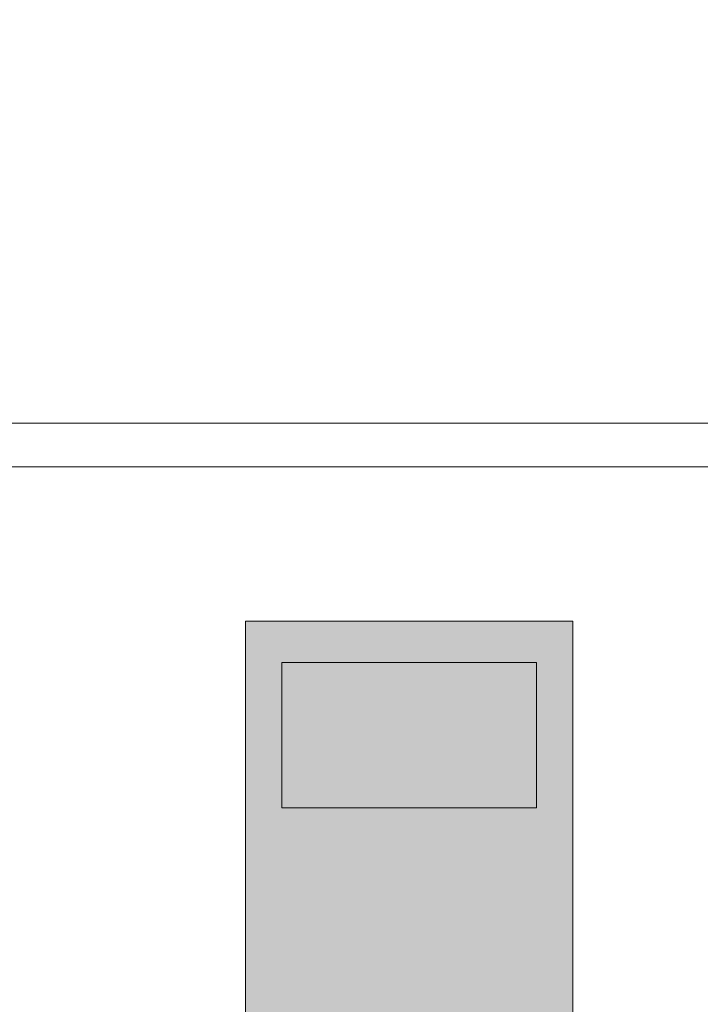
# Model space of a CAD drawing. Header units: millimetres. Extents: x -117530 to 51532, y -61772 to 24900.
# Tile 56 of 175: x -43777 to -42218, y -21700 to -19447. Entities that reach past the tile are written whole.
import ezdxf

# ---------------------------------------------------------------- set-up
doc = ezdxf.new("R2010")
doc.units = ezdxf.units.MM
doc.header["$LTSCALE"] = 254
doc.linetypes.add('Dash Style-6', pattern=[0.833282, 0.416718, -0.416565])
for name, color, linetype, lineweight in [('0.01 None', 7, 'Continuous', 0), ('inrichtingen-los', 7, 'Continuous', 0), ('LAYER21', 7, 'Continuous', 0)]:
    doc.layers.add(name, color=color, linetype=linetype, lineweight=lineweight)

# ---------------------------------------------------------------- blocks, each defined once
blk = doc.blocks.new('Group-114-1')
at = {"layer": 'inrichtingen-los', "linetype": 'Continuous', "lineweight": 0, "true_color": 0xdddddd}
for points in [[(-94141.8, -14050.9), (-94141.8, -12150.9), (-94891.8, -12150.9), (-94891.8, -14050.9)], [(-94808.4, -12245.9), (-94225.1, -12245.9), (-94225.1, -12578.4), (-94808.4, -12578.4)]]:
    blk.add_hatch(color=254, dxfattribs=at).paths.add_polyline_path(points)
at = {"layer": 'inrichtingen-los', "color": 17, "lineweight": 0, "flags": 128}
for points in [[(-94141.8, -14050.9), (-94141.8, -12150.9), (-94891.8, -12150.9), (-94891.8, -14050.9)], [(-94808.4, -12245.9), (-94225.1, -12245.9), (-94225.1, -12578.4), (-94808.4, -12578.4)]]:
    blk.add_lwpolyline(points, close=True, dxfattribs=at)

msp = doc.modelspace()

# ---------------------------------------------------------------- linework, layer by layer
at = {"layer": '0.01 None', "color": 3, "linetype": 'Dash Style-6', "lineweight": 0}
msp.add_open_spline([(-39329.7, -16560.8, -28800), (-38785, -16560.8, -28800), (-37841.6, -17105.5, -28800), (-37296.9, -18048.8, -28800), (-37296.9, -18593.5, -28800), (-37296.9, -26724.5, -28800), (-37296.9, -27269.1, -28800), (-37841.6, -28212.5, -28800), (-38785, -28757.2, -28800), (-39329.7, -28757.2, -28800), (-47460.6, -28757.2, -28800), (-48005.3, -28757.2, -28800), (-48948.7, -28212.5, -28800), (-49493.4, -27269.1, -28800), (-49493.4, -26724.5, -28800), (-49493.4, -18593.5, -28800), (-49493.4, -18048.8, -28800), (-48948.7, -17105.5, -28800), (-48005.3, -16560.8, -28800), (-47460.6, -16560.8, -28800), (-39329.7, -16560.8, -28800)], degree=2, dxfattribs=at)
at = {"layer": 'LAYER21', "color": 2, "linetype": 'Continuous', "lineweight": 0}
for p, q in [((-44185, -20370, -28800), (-39733, -20370, -28800)), ((-44185, -20470, -28800), (-39733, -20470, -28800))]:
    msp.add_line(p, q, dxfattribs=at)

# ---------------------------------------------------------------- block references
at = {"layer": 'inrichtingen-los', "color": 17}
msp.add_blockref('Group-114-1', (51631.8, -8672.1), dxfattribs=at)

doc.saveas('drawing.dxf')
